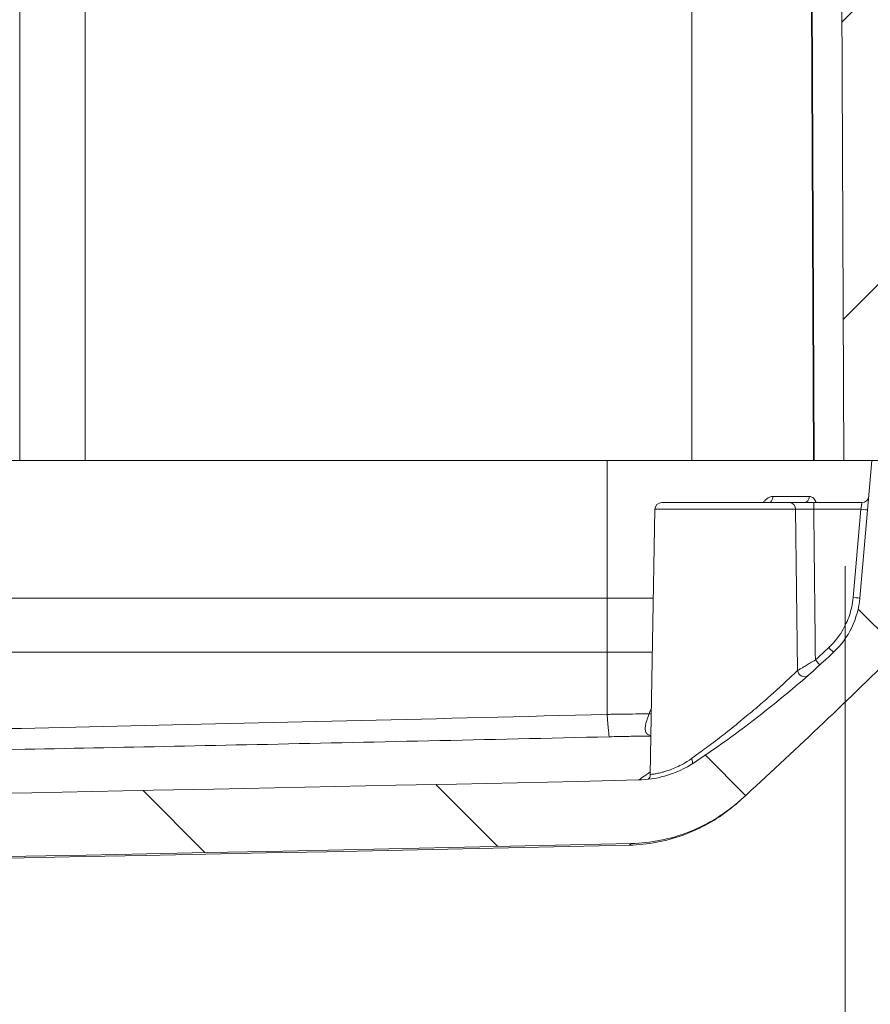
# Model space of a CAD drawing. Header units: inches. Extents: x -374 to 640, y -945 to 1059.
# Tile 110 of 222: x 73.1 to 75.62, y 85 to 87.91. Entities that reach past the tile are written whole.
import ezdxf

# ---------------------------------------------------------------- set-up
doc = ezdxf.new("R2010")
doc.units = ezdxf.units.IN
doc.header["$LTSCALE"] = 5
doc.header["$MEASUREMENT"] = 0
for name, color, linetype, lineweight in [('Dimension (ANSI)', 7, 'Continuous', 9), ('Hatch (ANSI)', 7, 'Continuous', 9), ('Visible (ANSI)', 7, 'Continuous', 18), ('Visible Narrow (ANSI)', 7, 'Continuous', 5)]:
    doc.layers.add(name, color=color, linetype=linetype, lineweight=lineweight)
doc.styles.add('Note Text (ANSI)', font='arial.ttf')
doc.dimstyles.new('.XX', dxfattribs={"dimscale": 5, "dimtxt": 0.095, "dimasz": 0.125, "dimexe": 0.1875, "dimexo": 0.0625, "dimgap": 0.0625, "dimtad": 0, "dimtih": 1, "dimtoh": 1, "dimrnd": 1e-08, "dimzin": 0, "dimdsep": 46, "dimtxsty": 'Note Text (ANSI)', "dimblk": 'Filled-1', "dimcen": 0.09, "dimdle": 0.45, "dimclrd": 256, "dimclre": 256, "dimclrt": 256, "dimadec": 0, "dimazin": 1, "dimtfac": 1.263158, "dimtofl": 0, "dimtmove": 0, "dimatfit": 3, "dimfxl": 1, "dimtolj": 1, "dimtzin": 4, "dimlwd": -1, "dimlwe": -1, "dimarcsym": 0})

# ---------------------------------------------------------------- blocks, each defined once
blk = doc.blocks.new('Filled-1')
at = {"color": 0}
for p, q in [((0, 0), (-1, 0.25)), ((-1, 0.25), (-1, -0.25)), ((-1, 0), (0, 0)), ((-1, -0.25), (0, 0))]:
    blk.add_line(p, q, dxfattribs=at)
at = {"color": 0, "flags": 128}
blk.add_lwpolyline([(-1, -0.25), (0, 0), (-1, 0.25), (-1, -0.25)], dxfattribs=at)
at = {"color": 0}
blk.add_solid([(-1, -0.25), (0, 0), (-1, 0.25), (-1, -0.25)], dxfattribs=at)
blk = doc.blocks.new('*D55')
at = {"layer": 'Defpoints', "color": 0, "transparency": 16777216}
for p in [(51.3551, 86.6104), (75.5426, 86.6104), (51.3551, 83.6963)]:
    blk.add_point(p, dxfattribs=at)
at = {"layer": 'Dimension (ANSI)', "transparency": 16777216}
for p, q in [((51.3551, 86.2979), (51.3551, 82.7588)), ((75.5426, 86.2979), (75.5426, 82.7588)), ((51.9801, 83.6963), (62.3304, 83.6963)), ((74.9176, 83.6963), (64.5674, 83.6963))]:
    blk.add_line(p, q, dxfattribs=at)
at = {"layer": 'Dimension (ANSI)', "transparency": 16777216, "xscale": 0.625, "yscale": 0.625, "zscale": 0.625, "rotation": 180}
blk.add_blockref('Filled-1', (51.3551, 83.6963), dxfattribs=at)
at = {"layer": 'Dimension (ANSI)', "transparency": 16777216, "xscale": 0.625, "yscale": 0.625, "zscale": 0.625}
blk.add_blockref('Filled-1', (75.5426, 83.6963), dxfattribs=at)
at = {"layer": 'Dimension (ANSI)', "transparency": 16777216, "insert": (62.6429, 83.9388), "char_height": 0.475, "attachment_point": 1, "style": 'Note Text (ANSI)'}
blk.add_mtext('\\A1;24.19', dxfattribs=at)

msp = doc.modelspace()

# ---------------------------------------------------------------- hatches: boundary and pattern name
at = {"layer": 'Hatch (ANSI)'}
h = msp.add_hatch(dxfattribs=at)
h.set_pattern_fill('ANSI31', color=256, scale=5, style=0)
edge = h.paths.add_edge_path()
edge.add_ellipse((50.78627, 86.70121), major_axis=(-0.05057, 0.04083), ratio=1, start_angle=0, end_angle=39.92071)
edge.add_line((50.72128, 86.70007), (50.72285, 86.61044))
edge.add_line((50.72285, 86.61044), (50.77849, 86.61044))
edge.add_line((50.77849, 86.61044), (50.87292, 86.61044))
edge.add_line((50.87292, 86.61044), (50.92664, 86.61044))
edge.add_ellipse((50.92664, 86.57544), major_axis=(0.035, 0), ratio=1, start_angle=0, end_angle=90, ccw=False)
edge.add_line((50.96164, 86.57544), (50.96164, 86.56981))
edge.add_ellipse((51.08664, 86.56981), major_axis=(0, -0.125), ratio=1, start_angle=270, end_angle=292.5)
edge.add_line((50.97116, 86.52197), (50.9909, 86.4743))
edge.add_ellipse((51.01164, 86.48289), major_axis=(0.00859, -0.02074), ratio=1, start_angle=270, end_angle=405)
edge.add_line((51.03238, 86.4743), (51.05213, 86.52197))
edge.add_ellipse((50.93664, 86.56981), major_axis=(0.04784, 0.11548), ratio=1, start_angle=270, end_angle=292.5)
edge.add_line((51.06164, 86.56981), (51.06164, 86.57544))
edge.add_ellipse((51.09664, 86.57544), major_axis=(0, 0.035), ratio=1, start_angle=0, end_angle=90, ccw=False)
edge.add_line((51.09664, 86.61044), (51.15036, 86.61044))
edge.add_line((51.15036, 86.61044), (51.27639, 86.61044))
edge.add_line((51.27639, 86.61044), (51.3596, 86.61044))
edge.add_line((51.3596, 86.61044), (51.3847, 92.36154))
edge.add_spline(control_points=[(51.3847, 92.36154), (51.38476, 92.37666), (51.38629, 92.39311), (51.39278, 92.42572), (51.39782, 92.44186), (51.40963, 92.47037), (51.41748, 92.48535), (51.43617, 92.51332), (51.44701, 92.52631), (51.46883, 92.54813), (51.48182, 92.55897), (51.50979, 92.57766), (51.52477, 92.58551), (51.55328, 92.59732), (51.56942, 92.60236), (51.60242, 92.60892), (51.61927, 92.61044), (51.6347, 92.61044)], knot_values=[0.0027648, 0.0027648, 0.0027648, 0.0027648, 0.1175511, 0.1175511, 0.2351022, 0.2351022, 0.3526538, 0.3526538, 0.4702054, 0.4702054, 0.5877576, 0.5877576, 0.7053098, 0.7053098, 0.8228626, 0.8228626, 0.9404154, 0.9404154, 0.9404154, 0.9404154], degree=3, periodic=0)
edge.add_line((51.6347, 92.61044), (60.79185, 92.61044))
edge.add_ellipse((61.09803, 92.73544), major_axis=(-0.35355, 0), ratio=0.7071068, start_angle=30, end_angle=90)
edge.add_line((61.09803, 92.48544), (61.54632, 92.48544))
edge.add_ellipse((61.54632, 92.73544), major_axis=(0.35355, 0), ratio=0.7071068, start_angle=270, end_angle=330.00001)
edge.add_line((61.85251, 92.61044), (63.07389, 92.61044))
edge.add_ellipse((63.2904, 92.73544), major_axis=(0.125, -0.21651), ratio=1, start_angle=270, end_angle=330)
edge.add_line((63.2904, 92.48544), (63.60738, 92.48544))
edge.add_ellipse((63.60738, 92.73544), major_axis=(0.25, 0), ratio=1, start_angle=270, end_angle=330)
edge.add_line((63.82389, 92.61044), (65.04528, 92.61044))
edge.add_ellipse((65.35146, 92.73544), major_axis=(-0.35355, 0), ratio=0.7071068, start_angle=30, end_angle=90)
edge.add_line((65.35146, 92.48544), (65.79975, 92.48544))
edge.add_ellipse((65.79975, 92.73544), major_axis=(0.35355, 0), ratio=0.7071068, start_angle=270, end_angle=330.00001)
edge.add_line((66.10594, 92.61044), (75.26308, 92.61044))
edge.add_spline(control_points=[(75.26308, 92.61044), (75.27851, 92.61044), (75.29536, 92.60892), (75.32836, 92.60236), (75.3445, 92.59732), (75.37301, 92.58551), (75.38799, 92.57766), (75.41597, 92.55897), (75.42896, 92.54813), (75.45077, 92.52631), (75.46161, 92.51332), (75.4803, 92.48535), (75.48815, 92.47037), (75.49996, 92.44186), (75.505, 92.42572), (75.51149, 92.39311), (75.51302, 92.37666), (75.51308, 92.36154)], knot_values=[2.8212462, 2.8212462, 2.8212462, 2.8212462, 2.9387989, 2.9387989, 3.0563517, 3.0563517, 3.173904, 3.173904, 3.2914562, 3.2914562, 3.4090078, 3.4090078, 3.5265594, 3.5265594, 3.6441105, 3.6441105, 3.7588968, 3.7588968, 3.7588968, 3.7588968], degree=3, periodic=0)
edge.add_line((75.51308, 92.36154), (75.53818, 86.61044))
edge.add_line((75.53818, 86.61044), (75.62139, 86.61044))
edge.add_line((75.62139, 86.61044), (75.74742, 86.61044))
edge.add_line((75.74742, 86.61044), (75.80114, 86.61044))
edge.add_ellipse((75.80114, 86.57544), major_axis=(0.035, 0), ratio=1, start_angle=0, end_angle=90, ccw=False)
edge.add_line((75.83614, 86.57544), (75.83614, 86.56981))
edge.add_ellipse((75.96114, 86.56981), major_axis=(0, -0.125), ratio=1, start_angle=270, end_angle=292.5)
edge.add_line((75.84566, 86.52197), (75.8654, 86.4743))
edge.add_ellipse((75.88614, 86.48289), major_axis=(0.00859, -0.02074), ratio=1, start_angle=270, end_angle=405)
edge.add_line((75.90688, 86.4743), (75.92663, 86.52197))
edge.add_ellipse((75.81114, 86.56981), major_axis=(0.04784, 0.11548), ratio=1, start_angle=270, end_angle=292.5)
edge.add_line((75.93614, 86.56981), (75.93614, 86.57544))
edge.add_ellipse((75.97114, 86.57544), major_axis=(0, 0.035), ratio=1, start_angle=0, end_angle=90, ccw=False)
edge.add_line((75.97114, 86.61044), (76.02486, 86.61044))
edge.add_line((76.02486, 86.61044), (76.1193, 86.61044))
edge.add_line((76.1193, 86.61044), (76.15139, 86.61044))
edge.add_line((76.15139, 86.61044), (76.11284, 87.05111))
edge.add_ellipse((76.04808, 87.04544), major_axis=(-0.00567, 0.06475), ratio=1, start_angle=270, end_angle=355)
edge.add_line((76.04808, 87.11044), (75.94579, 87.11044))
edge.add_ellipse((75.94579, 87.04544), major_axis=(-0.065, 0), ratio=1, start_angle=270, end_angle=359.75)
edge.add_line((75.88079, 87.04573), (75.87978, 86.81516))
edge.add_ellipse((75.81478, 86.81544), major_axis=(-0.00028, -0.065), ratio=1, start_angle=0.25, end_angle=90, ccw=False)
edge.add_line((75.81478, 86.75044), (75.74229, 86.75044))
edge.add_spline(control_points=[(75.74229, 86.75044), (75.73426, 86.75044), (75.72482, 86.75232), (75.71, 86.75846), (75.702, 86.76381), (75.69065, 86.77516), (75.6853, 86.78316), (75.6792, 86.79789), (75.67732, 86.8072), (75.67729, 86.81516)], knot_values=[0.244508, 0.244508, 0.244508, 0.244508, 0.3056354, 0.3056354, 0.3667626, 0.3667626, 0.4278894, 0.4278894, 0.4882971, 0.4882971, 0.4882971, 0.4882971], degree=3, periodic=0)
edge.add_line((75.67729, 86.81516), (75.65308, 92.36215))
edge.add_spline(control_points=[(75.65308, 92.36215), (75.65298, 92.38575), (75.65059, 92.4114), (75.64047, 92.46227), (75.63261, 92.48746), (75.61419, 92.53192), (75.60194, 92.5553), (75.57278, 92.59894), (75.55588, 92.6192), (75.52184, 92.65323), (75.50158, 92.67014), (75.45794, 92.6993), (75.43457, 92.71155), (75.3901, 92.72997), (75.36491, 92.73783), (75.31343, 92.74807), (75.28715, 92.75044), (75.26308, 92.75044)], knot_values=[0.004313, 0.004313, 0.004313, 0.004313, 0.1833797, 0.1833797, 0.3667594, 0.3667594, 0.5501399, 0.5501399, 0.7335204, 0.7335204, 0.9169019, 0.9169019, 1.1002834, 1.1002834, 1.2836657, 1.2836657, 1.467048, 1.467048, 1.467048, 1.467048], degree=3, periodic=0)
edge.add_line((75.26308, 92.75044), (51.6347, 92.75044))
edge.add_spline(control_points=[(51.6347, 92.75044), (51.61063, 92.75044), (51.58435, 92.74807), (51.53287, 92.73783), (51.50768, 92.72997), (51.46321, 92.71155), (51.43984, 92.6993), (51.3962, 92.67014), (51.37594, 92.65323), (51.34191, 92.6192), (51.325, 92.59894), (51.29584, 92.5553), (51.28359, 92.53192), (51.26517, 92.48746), (51.25731, 92.46227), (51.24719, 92.4114), (51.2448, 92.38575), (51.2447, 92.36215)], knot_values=[4.401144, 4.401144, 4.401144, 4.401144, 4.5845263, 4.5845263, 4.7679087, 4.7679087, 4.9512902, 4.9512902, 5.1346717, 5.1346717, 5.3180522, 5.3180522, 5.5014327, 5.5014327, 5.6848123, 5.6848123, 5.863879, 5.863879, 5.863879, 5.863879], degree=3, periodic=0)
edge.add_line((51.2447, 92.36215), (51.22049, 86.81516))
edge.add_spline(control_points=[(51.22049, 86.81516), (51.22046, 86.8072), (51.21858, 86.79789), (51.21248, 86.78316), (51.20713, 86.77516), (51.19578, 86.76381), (51.18778, 86.75846), (51.17296, 86.75232), (51.16352, 86.75044), (51.15549, 86.75044)], knot_values=[0.4897349, 0.4897349, 0.4897349, 0.4897349, 0.5501426, 0.5501426, 0.6112694, 0.6112694, 0.6723966, 0.6723966, 0.733524, 0.733524, 0.733524, 0.733524], degree=3, periodic=0)
edge.add_line((51.15549, 86.75044), (51.083, 86.75044))
edge.add_ellipse((51.083, 86.81544), major_axis=(-0.065, 0), ratio=1, start_angle=0.25, end_angle=90, ccw=False)
edge.add_line((51.018, 86.81516), (51.01699, 87.04573))
edge.add_ellipse((50.95199, 87.04544), major_axis=(-0.00028, 0.065), ratio=1, start_angle=270, end_angle=359.75)
edge.add_line((50.95199, 87.11044), (50.8497, 87.11044))
edge.add_ellipse((50.8497, 87.04544), major_axis=(-0.065, 0), ratio=1, start_angle=270, end_angle=355)
edge.add_line((50.78494, 87.05111), (50.76406, 86.81238))
edge.add_ellipse((50.63455, 86.82371), major_axis=(-0.01133, -0.12951), ratio=1, start_angle=56.08218, end_angle=90, ccw=False)
h = msp.add_hatch(dxfattribs=at)
h.set_pattern_fill('ANSI31', color=256, scale=5, angle=90.0002, style=0)
edge = h.paths.add_edge_path()
edge.add_spline(control_points=[(51.96667, 85.66513), (51.94073, 85.66572), (51.91493, 85.66954), (51.85829, 85.68532), (51.8283, 85.69903), (51.801, 85.71714)], knot_values=[-0.4580483, -0.4580483, -0.4580483, -0.4580483, -0.2598552, -0.2598552, -0.0100477, -0.0100477, -0.0100477, -0.0100477], degree=3, periodic=0)
edge.add_ellipse((53.52386, 88.31417), major_axis=(-2.59702, 1.72286), ratio=1, start_angle=80.34609, end_angle=90, ccw=False)
edge.add_ellipse((51.56106, 86.22504), major_axis=(-0.1822, 0.17118), ratio=1, start_angle=48.21413, end_angle=90, ccw=False)
edge.add_line((51.31202, 86.20325), (51.27639, 86.61044))
edge.add_line((51.27639, 86.61044), (51.15036, 86.61044))
edge.add_line((51.15036, 86.61044), (51.1374, 86.2394))
edge.add_ellipse((51.10742, 86.24044), major_axis=(-0.00105, -0.02998), ratio=1, start_angle=67.05277, end_angle=90, ccw=False)
edge.add_ellipse((51.10742, 86.24044), major_axis=(-0.01265, -0.0272), ratio=1, start_angle=24.94741, end_angle=90, ccw=False)
edge.add_line((51.10742, 86.21044), (51.08802, 86.21044))
edge.add_ellipse((51.08802, 86.24044), major_axis=(-0.03, 0), ratio=1, start_angle=12.4159, end_angle=90, ccw=False)
edge.add_ellipse((50.93664, 86.20712), major_axis=(-0.02688, 0.12208), ratio=1, start_angle=270, end_angle=280.0841)
edge.add_line((51.05213, 86.25495), (51.03584, 86.29428))
edge.add_ellipse((51.01164, 86.28425), major_axis=(-0.01002, 0.0242), ratio=1, start_angle=270, end_angle=405)
edge.add_line((50.98744, 86.29428), (50.97116, 86.25495))
edge.add_ellipse((51.08664, 86.20712), major_axis=(-0.04784, -0.11548), ratio=1, start_angle=270, end_angle=280.0841)
edge.add_ellipse((50.93527, 86.24044), major_axis=(-0.00645, -0.0293), ratio=1, start_angle=12.4159, end_angle=90, ccw=False)
edge.add_line((50.93527, 86.21044), (50.91586, 86.21044))
edge.add_ellipse((50.91586, 86.24044), major_axis=(-0.03, 0), ratio=1, start_angle=2.00187, end_angle=90, ccw=False)
edge.add_line((50.88588, 86.2394), (50.87816, 86.46044))
edge.add_line((50.87816, 86.46044), (50.87292, 86.61044))
edge.add_line((50.87292, 86.61044), (50.77849, 86.61044))
edge.add_line((50.77849, 86.61044), (50.77639, 86.55044))
edge.add_line((50.77639, 86.55044), (50.75164, 86.55044))
edge.add_line((50.75164, 86.55044), (50.78295, 86.1926))
edge.add_ellipse((50.8726, 86.20044), major_axis=(0.00784, -0.08966), ratio=1, start_angle=270, end_angle=355)
edge.add_line((50.8726, 86.11044), (51.03331, 86.11044))
edge.add_ellipse((51.03331, 85.86044), major_axis=(0.25, 0), ratio=1, start_angle=45.36935, end_angle=90, ccw=False)
edge.add_ellipse((62.35536, 97.32941), major_axis=(11.29106, -11.14641), ratio=1, start_angle=270, end_angle=272.260146)
edge.add_spline(control_points=[(51.6629, 85.60756), (51.7079, 85.56651), (51.76003, 85.53403), (51.87151, 85.49014), (51.9297, 85.47842), (51.98855, 85.47709)], knot_values=[-0.928473, -0.928473, -0.928473, -0.928473, -0.464325, -0.464325, -0.0154606, -0.0154606, -0.0154606, -0.0154606], degree=3, periodic=0)
edge.add_ellipse((63.44889, 591.82044), major_axis=(506.34336, -11.46034), ratio=1, start_angle=270, end_angle=272.5931682)
edge.add_spline(control_points=[(74.90923, 85.47709), (74.96808, 85.47842), (75.02627, 85.49014), (75.13776, 85.53403), (75.18988, 85.56651), (75.23488, 85.60756)], knot_values=[-0.9131857, -0.9131857, -0.9131857, -0.9131857, -0.4643214, -0.4643214, -0.0001729, -0.0001729, -0.0001729, -0.0001729], degree=3, periodic=0)
edge.add_ellipse((64.54242, 97.32941), major_axis=(11.72185, 10.69246), ratio=1, start_angle=270, end_angle=272.260145)
edge.add_ellipse((75.86447, 85.86044), major_axis=(0.17791, 0.17563), ratio=1, start_angle=45.36935, end_angle=90, ccw=False)
edge.add_line((75.86447, 86.11044), (76.02518, 86.11044))
edge.add_ellipse((76.02518, 86.20044), major_axis=(0.09, 0), ratio=1, start_angle=270, end_angle=355)
edge.add_line((76.11483, 86.1926), (76.14614, 86.55044))
edge.add_line((76.14614, 86.55044), (76.12139, 86.55044))
edge.add_line((76.12139, 86.55044), (76.1193, 86.61044))
edge.add_line((76.1193, 86.61044), (76.02486, 86.61044))
edge.add_line((76.02486, 86.61044), (76.01962, 86.46044))
edge.add_line((76.01962, 86.46044), (76.0119, 86.2394))
edge.add_ellipse((75.98192, 86.24044), major_axis=(-0.00105, -0.02998), ratio=1, start_angle=2.00018, end_angle=90, ccw=False)
edge.add_line((75.98192, 86.21044), (75.96252, 86.21044))
edge.add_ellipse((75.96252, 86.24044), major_axis=(-0.03, 0), ratio=1, start_angle=12.4159, end_angle=90, ccw=False)
edge.add_ellipse((75.81114, 86.20712), major_axis=(-0.02688, 0.12208), ratio=1, start_angle=270, end_angle=280.0841)
edge.add_line((75.92663, 86.25495), (75.91034, 86.29428))
edge.add_ellipse((75.88614, 86.28425), major_axis=(-0.01002, 0.0242), ratio=1, start_angle=270, end_angle=405)
edge.add_line((75.86194, 86.29428), (75.84566, 86.25495))
edge.add_ellipse((75.96114, 86.20712), major_axis=(-0.04784, -0.11548), ratio=1, start_angle=270, end_angle=280.0841)
edge.add_ellipse((75.80977, 86.24044), major_axis=(-0.00645, -0.0293), ratio=1, start_angle=12.4159, end_angle=90, ccw=False)
edge.add_line((75.80977, 86.21044), (75.79036, 86.21044))
edge.add_ellipse((75.79036, 86.24044), major_axis=(-0.03, 0), ratio=1, start_angle=2.00187, end_angle=90, ccw=False)
edge.add_line((75.76038, 86.2394), (75.75266, 86.46044))
edge.add_line((75.75266, 86.46044), (75.74742, 86.61044))
edge.add_line((75.74742, 86.61044), (75.62139, 86.61044))
edge.add_line((75.62139, 86.61044), (75.58577, 86.20325))
edge.add_ellipse((75.33672, 86.22504), major_axis=(-0.02179, -0.24905), ratio=1, start_angle=48.21413, end_angle=90, ccw=False)
edge.add_ellipse((73.37392, 88.31417), major_axis=(-2.27133, -2.13398), ratio=1, start_angle=80.34624, end_angle=90, ccw=False)
edge.add_spline(control_points=[(75.09679, 85.71715), (75.06948, 85.69903), (75.03949, 85.68532), (74.98285, 85.66954), (74.95705, 85.66572), (74.93111, 85.66513)], knot_values=[-0.5099571, -0.5099571, -0.5099571, -0.5099571, -0.2601277, -0.2601277, -0.0619395, -0.0619395, -0.0619395, -0.0619395], degree=3, periodic=0)
edge.add_line((74.93111, 85.66513), (74.93111, 85.66513))
edge.add_ellipse((63.44889, 591.82044), major_axis=(-506.15531, -11.48222), ratio=1, start_angle=87.400916, end_angle=90, ccw=False)
edge.add_line((51.96667, 85.66513), (51.96667, 85.66513))

# ---------------------------------------------------------------- linework, layer by layer
at = {"layer": 'Visible (ANSI)'}
for p, q in [((75.4238, 92.36154), (75.44889, 86.61044)), ((75.51308, 92.36154), (75.53818, 86.61044)), ((73.10149, 86.61044), (53.79629, 86.61044)), ((73.29457, 86.61044), (73.10149, 86.61044)), ((75.08889, 86.61044), (73.29457, 86.61044)), ((75.44889, 86.61044), (75.08889, 86.61044)), ((75.44889, 86.61044), (75.45073, 86.61044)), ((75.53818, 86.61044), (75.45073, 86.61044)), ((75.53818, 86.61044), (75.80114, 86.61044)), ((75.62139, 86.61044), (75.58577, 86.20325)), ((75.37767, 86.48544), (74.99979, 86.48544)), ((75.44949, 86.48544), (75.59213, 86.48544)), ((74.9798, 86.46579), (74.96611, 85.68153))]:
    msp.add_line(p, q, dxfattribs=at)
for centre, radius, start, end in [((75.59213, 86.50544), 0.02, 270, 355), ((74.99979, 86.46544), 0.02, 90, 179), ((75.33672, 86.22504), 0.25, 313.21413, 355), ((73.37392, 88.31417), 3.11653, 303.56038, 313.21413), ((64.54242, 97.32941), 15.86602, 312.370508, 314.630653), ((63.44889, 591.82044), 506.28553, 268.700458, 271.2995419), ((63.44889, 591.82044), 506.47303, 268.7034159, 271.2965841), ((63.44889, 591.82044), 506.4775, 268.7039957, 271.2960043)]:
    msp.add_arc(centre, radius, start, end, dxfattribs=at)
msp.add_ellipse((75.31639, 86.50544), major_axis=(0, -0.02), ratio=0.6341698, start_param=0.0000004, end_param=0.0001644, dxfattribs=at)
msp.add_open_spline([(75.37767, 86.48544), (75.37976, 86.48544), (75.38456, 86.48544), (75.39428, 86.48544), (75.40441, 86.48544), (75.41419, 86.48544), (75.42434, 86.48544), (75.43555, 86.48544), (75.44462, 86.48544), (75.44949, 86.48544)], degree=3, dxfattribs=at)
for points, knots in [([(75.09679, 85.71715), (75.06948, 85.69903), (75.03949, 85.68532), (74.98285, 85.66954), (74.95705, 85.66572), (74.93111, 85.66513)], [-0.50995706, -0.50995706, -0.50995706, -0.50995706, -0.26012771, -0.26012771, -0.06193953, -0.06193953, -0.06193953, -0.06193953]), ([(74.95957, 85.66708), (74.96, 85.66747), (74.96042, 85.66789), (74.96227, 85.6699), (74.96349, 85.67174), (74.96523, 85.67564), (74.96579, 85.67774), (74.96606, 85.68041), (74.9661, 85.68097), (74.96611, 85.68153)], [0.717707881, 0.717707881, 0.717707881, 0.717707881, 0.722156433, 0.722156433, 0.738540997, 0.738540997, 0.754720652, 0.754720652, 0.758972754, 0.758972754, 0.758972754, 0.758972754]), ([(75.22969, 85.60283), (75.22097, 85.59488), (75.21194, 85.58722), (75.16101, 85.54702), (75.11346, 85.52053), (75.01277, 85.48396), (74.95824, 85.47373), (74.9042, 85.47251)], [0, 0, 0, 0, 0.09001921, 0.09001921, 0.49442847, 0.49442847, 0.90630824, 0.90630824, 0.90630824, 0.90630824]), ([(74.90923, 85.47709), (74.96808, 85.47842), (75.02627, 85.49014), (75.13776, 85.53403), (75.18988, 85.56651), (75.23488, 85.60756)], [-0.91318574, -0.91318574, -0.91318574, -0.91318574, -0.46432136, -0.46432136, -0.00017289, -0.00017289, -0.00017289, -0.00017289]), ([(75.23488, 85.60756), (75.23352, 85.60632), (75.23243, 85.60533), (75.23161, 85.60458), (75.23075, 85.60379), (75.23018, 85.60328), (75.2299, 85.60302), (75.22976, 85.60289), (75.22969, 85.60283), (75.22969, 85.60283)], [0.37661531, 0.37661531, 0.37661531, 0.37661531, 0.41666667, 0.41666667, 0.41666667, 0.45833333, 0.45833333, 0.45833333, 0.47876949, 0.47876949, 0.47876949, 0.47876949])]:
    msp.add_open_spline(points, degree=3, knots=knots, dxfattribs=at)
at = {"layer": 'Visible Narrow (ANSI)'}
for p, q in [((73.10149, 86.61044), (73.10101, 92.36154)), ((73.29457, 86.61044), (73.29457, 92.36154)), ((75.08889, 92.36154), (75.08889, 86.61044)), ((75.42564, 92.36154), (75.45073, 86.61044)), ((74.83839, 86.61044), (74.83839, 86.20325)), ((75.43658, 86.5037), (75.32902, 86.5037)), ((75.44949, 86.46579), (75.44949, 86.48544)), ((75.39562, 86.46579), (74.9798, 86.46579)), ((75.39562, 86.46579), (75.40125, 85.98873)), ((75.42155, 86.46585), (75.42155, 86.46585)), ((75.44949, 86.46579), (75.58869, 86.46579)), ((75.56584, 86.20464), (75.58869, 86.46579)), ((74.83839, 86.20325), (63.67257, 86.20325)), ((74.97521, 86.20325), (74.83839, 86.20325)), ((74.83839, 86.20325), (74.83839, 86.04284)), ((74.83839, 86.04284), (63.67537, 86.04284)), ((74.97241, 86.04284), (74.83839, 86.04284)), ((74.83839, 85.85921), (74.83839, 86.04284))]:
    msp.add_line(p, q, dxfattribs=at)
for start, end in [(269.3079848, 269.3079849), (269.3364756, 269.3364757), (270.0142531, 270.0142532)]:
    msp.add_arc((132.61238, 552.0832), 507.11098, start, end, dxfattribs=at)
for centre, major_axis, ratio, start_param, end_param in [((75.31639, 86.50544), (0, -0.02), 0.6341698, 0.0001644, 1.4835302), ((75.42118, 86.50544), (0, -0.02), 0.7731938, 0, 1.4835299), ((75.37767, 86.46544), (0, 0.02), 0.8979329, 4.7298422, 6.2831853), ((75.44948, 86.46545), (0.05998, -0.00022), 0.0058152, 1.5707048, 2.6859591), ((75.58869, 86.46614), (0.01992, -0.00174), 0.017386, 4.7139101, 6.2831853), ((75.56584, 86.20499), (0.01992, -0.00174), 0.017386, 4.7139101, 6.2831853), ((73.37424, 88.31279), (3.09582, 0), 0.9998477, 5.4491484, 5.4666955), ((75.4942, 86.05741), (0.01369, -0.01458), 0.0119511, 4.7251087, 6.2831855), ((75.45429, 86.02057), (0.01344, -0.01481), 0.0117262, 4.7253135, 6.2831853), ((75.41904, 85.98908), (0.01321, -0.01502), 0.8302124, 4.1004245, 6.2831853), ((74.83839, 86.10538), (0.00725, -0.31242), 0.0296514, 5.6191426, 6.2601436), ((74.95896, 85.87655), (0.01879, -0.00685), 0.7544147, 5.1532083, 5.5378471), ((75.07809, 85.72876), (0.01101, -0.0167), 0.4067193, 0.1009448, 1.2886765)]:
    msp.add_ellipse(centre, major_axis=major_axis, ratio=ratio, start_param=start_param, end_param=end_param, dxfattribs=at)
for points, knots in [([(75.32902, 86.5037), (75.32575, 86.5037), (75.32265, 86.50309), (75.31972, 86.50203), (75.31928, 86.50187), (75.31884, 86.5017), (75.3184, 86.50151), (75.31597, 86.5005), (75.31367, 86.49919), (75.31154, 86.49764), (75.31077, 86.49708), (75.31002, 86.49649), (75.30929, 86.49587), (75.30764, 86.49446), (75.3061, 86.49291), (75.30467, 86.49121), (75.30372, 86.49009), (75.30282, 86.4889), (75.30197, 86.48766), (75.30148, 86.48694), (75.30101, 86.4862), (75.30055, 86.48544)], [0, 0, 0, 0, 0.2, 0.2, 0.2, 0.23039331, 0.23039331, 0.23039331, 0.4, 0.4, 0.4, 0.46137204, 0.46137204, 0.46137204, 0.6, 0.6, 0.6, 0.6912916, 0.6912916, 0.6912916, 0.74419637, 0.74419637, 0.74419637, 0.74419637]), ([(75.45685, 86.48544), (75.45608, 86.48771), (75.45397, 86.49252), (75.4497, 86.49832), (75.44393, 86.50253), (75.43919, 86.5037), (75.43658, 86.5037)], [0.24694432, 0.24694432, 0.24694432, 0.24694432, 0.4, 0.6, 0.8, 1, 1, 1, 1]), ([(75.58869, 86.46579), (75.58907, 86.468), (75.58945, 86.47013), (75.58979, 86.47209), (75.59013, 86.47404), (75.59044, 86.47582), (75.59072, 86.47738), (75.59099, 86.47894), (75.59123, 86.48029), (75.59143, 86.48144), (75.59163, 86.4826), (75.5918, 86.48356), (75.59192, 86.48427), (75.59205, 86.48499), (75.59213, 86.48544), (75.59213, 86.48544)], [0, 0, 0, 0, 0.2, 0.2, 0.2, 0.4, 0.4, 0.4, 0.6, 0.6, 0.6, 0.8, 0.8, 0.8, 1, 1, 1, 1]), ([(75.44949, 86.46579), (75.44999, 86.41951), (75.45051, 86.37216), (75.45103, 86.3238), (75.45123, 86.30572), (75.45142, 86.2875), (75.45162, 86.26914), (75.45195, 86.23836), (75.45229, 86.20716), (75.45263, 86.17549), (75.45317, 86.12491), (75.45373, 86.07314), (75.45429, 86.02022)], [0, 0, 0, 0, 0.3333333, 0.3333333, 0.3333333, 0.4579159, 0.4579159, 0.4579159, 0.6666667, 0.6666667, 0.6666667, 1, 1, 1, 1]), ([(75.4942, 86.05706), (75.50238, 86.06474), (75.5096, 86.07265), (75.51603, 86.08065), (75.52246, 86.08866), (75.52809, 86.09676), (75.53299, 86.10478), (75.53789, 86.1128), (75.54206, 86.12074), (75.54567, 86.12857), (75.54927, 86.1364), (75.5523, 86.14412), (75.55495, 86.15205), (75.55759, 86.15999), (75.55984, 86.16813), (75.56169, 86.17685), (75.56354, 86.18557), (75.56499, 86.19487), (75.56584, 86.20464)], [0, 0, 0, 0, 0.16666667, 0.16666667, 0.16666667, 0.33333333, 0.33333333, 0.33333333, 0.5, 0.5, 0.5, 0.66666667, 0.66666667, 0.66666667, 0.83333333, 0.83333333, 0.83333333, 1, 1, 1, 1]), ([(75.40125, 85.98873), (75.40298, 85.98973), (75.40507, 85.99095), (75.40754, 85.99239), (75.41001, 85.99383), (75.41285, 85.99549), (75.41607, 85.99738), (75.41929, 85.99927), (75.4229, 86.0014), (75.42685, 86.00375), (75.4308, 86.0061), (75.4351, 86.00866), (75.4397, 86.01142), (75.4443, 86.01418), (75.4492, 86.01713), (75.45429, 86.02022)], [0, 0, 0, 0, 0.2, 0.2, 0.2, 0.4, 0.4, 0.4, 0.6, 0.6, 0.6, 0.8, 0.8, 0.8, 0.99999988, 0.99999988, 0.99999988, 0.99999988]), ([(75.08768, 85.72841), (75.0992, 85.73666), (75.11192, 85.74589), (75.12572, 85.75612), (75.13953, 85.76635), (75.15441, 85.77757), (75.17028, 85.78983), (75.18616, 85.8021), (75.20303, 85.8154), (75.21953, 85.82874), (75.23603, 85.84207), (75.25217, 85.85542), (75.26695, 85.8679), (75.28173, 85.88038), (75.29517, 85.89199), (75.30728, 85.9026), (75.31939, 85.91322), (75.33018, 85.92285), (75.33986, 85.93161), (75.34954, 85.94036), (75.35812, 85.94823), (75.36574, 85.95528), (75.37335, 85.96234), (75.38001, 85.96858), (75.38589, 85.97413), (75.39178, 85.97968), (75.39688, 85.98455), (75.40125, 85.98873)], [0, 0, 0, 0, 0.11111111, 0.11111111, 0.11111111, 0.22222222, 0.22222222, 0.22222222, 0.33333333, 0.33333333, 0.33333333, 0.44444444, 0.44444444, 0.44444444, 0.55555556, 0.55555556, 0.55555556, 0.66666667, 0.66666667, 0.66666667, 0.77777778, 0.77777778, 0.77777778, 0.88888889, 0.88888889, 0.88888889, 0.99999981, 0.99999981, 0.99999981, 0.99999981]), ([(74.83839, 85.85921), (74.33887, 85.84633), (73.86906, 85.83505), (73.42989, 85.82512), (72.99073, 85.81518), (72.58222, 85.80659), (72.20155, 85.79903), (71.82087, 85.79147), (71.46804, 85.78494), (71.12875, 85.77902), (70.78946, 85.77311), (70.46371, 85.76779), (70.12618, 85.76268), (69.78865, 85.75757), (69.43936, 85.75266), (69.09085, 85.74819), (68.74235, 85.74373), (68.39464, 85.7397), (68.05898, 85.73617), (67.72331, 85.73265), (67.39968, 85.72963), (67.06943, 85.72691), (66.73918, 85.7242), (66.40231, 85.72179), (66.05325, 85.71972), (65.7042, 85.71764), (65.34295, 85.7159), (64.94812, 85.71456), (64.55329, 85.71322), (64.12487, 85.71229), (63.67, 85.71206)], [0, 0, 0, 0, 0.1, 0.1, 0.1, 0.2, 0.2, 0.2, 0.3, 0.3, 0.3, 0.4, 0.4, 0.4, 0.5, 0.5, 0.5, 0.6, 0.6, 0.6, 0.7, 0.7, 0.7, 0.8, 0.8, 0.8, 0.9, 0.9, 0.9, 1, 1, 1, 1]), ([(74.9623, 85.86081), (74.95967, 85.85357), (74.95739, 85.84688), (74.95557, 85.84065), (74.95375, 85.83442), (74.95239, 85.82868), (74.95169, 85.82379), (74.95098, 85.81891), (74.95093, 85.81485), (74.95146, 85.81151), (74.95198, 85.80818), (74.95308, 85.80555), (74.95468, 85.80346), (74.95628, 85.80137), (74.95839, 85.79982), (74.961, 85.79865), (74.96306, 85.79773), (74.96542, 85.79705), (74.96812, 85.79655)], [0, 0, 0, 0, 0.14285714, 0.14285714, 0.14285714, 0.28571429, 0.28571429, 0.28571429, 0.42857143, 0.42857143, 0.42857143, 0.57142857, 0.57142857, 0.57142857, 0.71428571, 0.71428571, 0.71428571, 0.82627067, 0.82627067, 0.82627067, 0.82627067]), ([(74.84542, 85.79304), (74.48054, 85.78457), (74.13307, 85.77691), (73.80301, 85.76995), (73.47294, 85.76298), (73.16028, 85.75671), (72.86103, 85.75097), (72.56179, 85.74523), (72.27595, 85.74001), (72.00517, 85.73529), (71.73438, 85.73056), (71.47866, 85.72632), (71.23146, 85.72239), (70.98426, 85.71846), (70.74559, 85.71485), (70.50377, 85.71137), (70.26195, 85.70789), (70.01699, 85.70454), (69.76734, 85.70131), (69.51769, 85.69809), (69.26336, 85.695), (69.00973, 85.69212), (68.7561, 85.68924), (68.50318, 85.68656), (68.25629, 85.68414), (68.00941, 85.68171), (67.76856, 85.67953), (67.52998, 85.67754), (67.2914, 85.67555), (67.05509, 85.67375), (66.81361, 85.67209), (66.57214, 85.67042), (66.3255, 85.6689), (66.07134, 85.66754), (65.81718, 85.66618), (65.5555, 85.66497), (65.28258, 85.66395), (65.00966, 85.66292), (64.72551, 85.66208), (64.42124, 85.66147), (64.11697, 85.66087), (63.79259, 85.66051), (63.44889, 85.66051)], [0, 0, 0, 0, 0.0714286, 0.0714286, 0.0714286, 0.1428571, 0.1428571, 0.1428571, 0.2142857, 0.2142857, 0.2142857, 0.2857143, 0.2857143, 0.2857143, 0.3571429, 0.3571429, 0.3571429, 0.4285714, 0.4285714, 0.4285714, 0.5, 0.5, 0.5, 0.5714286, 0.5714286, 0.5714286, 0.6428571, 0.6428571, 0.6428571, 0.7142857, 0.7142857, 0.7142857, 0.7857143, 0.7857143, 0.7857143, 0.8571429, 0.8571429, 0.8571429, 0.9285714, 0.9285714, 0.9285714, 1, 1, 1, 1]), ([(74.96809, 85.79519), (74.95972, 85.79509), (74.95109, 85.79498), (74.94223, 85.79486), (74.92799, 85.79466), (74.91319, 85.79442), (74.89712, 85.79412), (74.88106, 85.79382), (74.86374, 85.79346), (74.84542, 85.79304)], [0.12604891, 0.12604891, 0.12604891, 0.12604891, 0.33333333, 0.33333333, 0.33333333, 0.66666667, 0.66666667, 0.66666667, 1, 1, 1, 1]), ([(74.96611, 85.68153), (74.96611, 85.68153), (74.96616, 85.68153), (74.96709, 85.68163), (74.96993, 85.68196), (74.97392, 85.68249), (74.9789, 85.68323), (74.98486, 85.68426), (74.99201, 85.68569), (75.00073, 85.68772), (75.01163, 85.69071), (75.02548, 85.69526), (75.04287, 85.70225), (75.06355, 85.71256), (75.07939, 85.72248), (75.08768, 85.72841)], [0.39405702, 0.39405702, 0.39405702, 0.39405702, 0.4, 0.45, 0.5, 0.55, 0.6, 0.65, 0.7, 0.75, 0.8, 0.85, 0.9, 0.95, 1, 1, 1, 1]), ([(74.93112, 85.66513), (74.93323, 85.66654), (74.94016, 85.67114), (74.95295, 85.67974), (74.9634, 85.68687), (74.96624, 85.68882)], [0.6698228, 0.6698228, 0.6698228, 0.6698228, 0.7, 0.75, 0.767916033, 0.767916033, 0.767916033, 0.767916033]), ([(74.90923, 85.47709), (74.90791, 85.47589), (74.90686, 85.47493), (74.90606, 85.4742), (74.90523, 85.47344), (74.90468, 85.47294), (74.9044, 85.47269), (74.90427, 85.47257), (74.9042, 85.47251), (74.9042, 85.47251)], [0.37671577, 0.37671577, 0.37671577, 0.37671577, 0.41666667, 0.41666667, 0.41666667, 0.45833333, 0.45833333, 0.45833333, 0.4787695, 0.4787695, 0.4787695, 0.4787695])]:
    msp.add_open_spline(points, degree=3, knots=knots, dxfattribs=at)
for points in [[(74.9623, 85.86081), (74.94981, 85.86067), (74.92389, 85.86037), (74.88242, 85.85984), (74.85327, 85.85943), (74.83839, 85.85921)], [(74.96954, 85.87819), (74.96692, 85.87257), (74.96447, 85.86675), (74.9623, 85.86081)]]:
    msp.add_open_spline(points, degree=3, dxfattribs=at)

# ---------------------------------------------------------------- dimensions: what is measured, and where the dimension line sits
at = {"layer": 'Dimension (ANSI)'}
dim = msp.add_linear_dim(base=(51.35514, 83.69629), p1=(75.54264, 86.61044), p2=(51.35514, 86.61044), angle=180, dimstyle='.XX', override={"dimgap": 0.0625, "dimtih": 0, "dimtoh": 0, "dimdec": 2, "dimtol": 0, "dimlim": 0, "dimtp": 0, "dimtm": 0, "dimtdec": 2, "dimatfit": 1}, dxfattribs=at)
dim.commit()
dim.dimension.update_dxf_attribs({"geometry": '*D55', "text_midpoint": (63.44889, 83.69629), "dimtype": 160})

doc.saveas('drawing.dxf')
